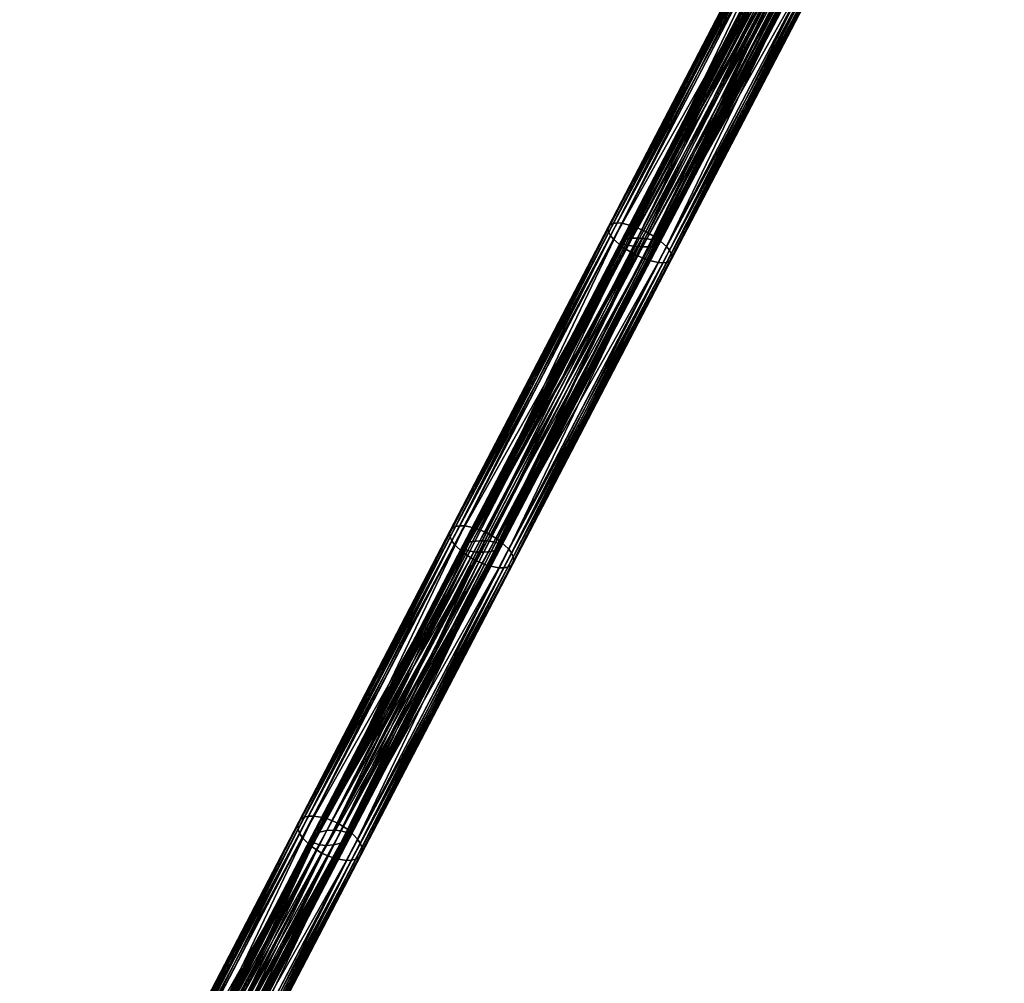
# Model space of a CAD drawing. Header units: centimetres. Extents: x -241 to 151, y -198 to 16.
# Tile 88 of 256: x -218 to -198, y -158 to -138. Entities that reach past the tile are written whole.
import ezdxf

# ---------------------------------------------------------------- set-up
doc = ezdxf.new("R2010")
doc.units = ezdxf.units.CM
doc.layers.add('957', color=7, linetype='Continuous', true_color=0x8d073a)

msp = doc.modelspace()

# ---------------------------------------------------------------- meshes
at = {"layer": '957', "color": 254, "true_color": 0xcad1ee}
mesh = msp.add_polyface(dxfattribs=at)
corners = [(-202.088, -136.376, 199.537), (-198.847, -129.535, 200.95), (-202.35, -136.259, 199.577), (-205.268, -142.479, 196.902), (-202.146, -135.868, 198.546), (-201.9, -136.015, 198.587), (-198.435, -129.367, 199.869), (-201.714, -136.165, 198.697), (-198.244, -129.509, 199.989), (-201.65, -136.236, 198.774), (-198.176, -129.574, 200.073), (-201.607, -136.3, 198.861), (-198.13, -129.632, 200.168), (-201.588, -136.357, 198.958), (-198.107, -129.681, 200.274), (-201.595, -136.403, 199.062), (-205.088, -142.637, 197.002), (-198.11, -129.72, 200.387), (-201.629, -136.436, 199.166), (-198.14, -129.744, 200.5), (-201.686, -136.453, 199.263), (-198.193, -129.754, 200.606), (-201.763, -136.454, 199.35), (-198.267, -129.749, 200.701), (-201.858, -136.442, 199.426), (-198.359, -129.73, 200.785), (-201.847, -136.092, 199.106), (-201.868, -136.077, 199.036), (-205.266, -142.534, 197.307), (-198.358, -129.447, 200.44), (-202.538, -136.067, 199.17), (-202.622, -136.037, 199.036), (-199.123, -129.324, 200.44), (-205.994, -142.578, 197.307), (-198.812, -129.403, 200.71), (-202.106, -136.13, 199.38), (-202.264, -136.116, 199.353), (-199.079, -129.339, 200.51), (-202.413, -136.094, 199.279), (-198.96, -129.37, 200.629), (-198.652, -129.432, 200.739), (-202.033, -136.132, 199.373), (-205.77, -142.633, 197.528), (-205.618, -142.644, 197.595), (-198.576, -129.443, 200.731), (-201.97, -136.132, 199.353), (-198.509, -129.451, 200.71), (-201.919, -136.128, 199.321), (-198.453, -129.457, 200.675), (-201.88, -136.123, 199.279), (-198.408, -129.459, 200.629), (-201.855, -136.114, 199.229), (-198.377, -129.458, 200.574), (-201.843, -136.104, 199.17), (-198.36, -129.454, 200.51), (-205.289, -142.615, 197.566), (-205.255, -142.602, 197.528), (-205.236, -142.586, 197.482), (-205.23, -142.569, 197.429), (-205.24, -142.552, 197.37), (-202.408, -135.751, 198.587), (-202.146, -135.868, 198.546), (-205.774, -142.215, 196.902), (-202.595, -136.111, 199.537), (-202.35, -136.259, 199.577), (-198.847, -129.535, 200.95), (-199.095, -129.39, 200.905), (-202.781, -135.961, 199.426), (-206.18, -142.489, 197.665), (-206.241, -142.413, 197.596), (-202.846, -135.891, 199.35), (-206.281, -142.342, 197.516), (-202.889, -135.826, 199.263), (-206.296, -142.278, 197.428), (-202.908, -135.769, 199.166), (-206.284, -142.224, 197.334), (-202.9, -135.723, 199.062), (-206.246, -142.184, 197.239), (-202.867, -135.691, 198.958), (-206.185, -142.16, 197.151), (-202.809, -135.674, 198.861), (-206.105, -142.151, 197.072), (-202.732, -135.672, 198.774), (-206.007, -142.158, 197.002), (-202.637, -135.685, 198.697), (-202.622, -136.037, 199.036), (-202.642, -136.023, 198.967), (-199.153, -129.311, 200.364), (-206.02, -142.56, 197.244), (-201.951, -136.048, 198.903), (-201.868, -136.077, 199.036), (-198.403, -129.423, 200.289), (-205.36, -142.502, 197.185), (-198.713, -129.345, 200.019), (-202.383, -135.985, 198.693), (-202.226, -135.999, 198.72), (-198.446, -129.409, 200.218), (-202.076, -136.021, 198.793), (-198.565, -129.377, 200.099), (-205.491, -142.479, 197.086), (-205.642, -142.467, 197.019), (-205.796, -142.469, 196.995), (-205.866, -142.475, 197.001), (-202.456, -135.982, 198.7), (-205.925, -142.484, 197.019), (-202.519, -135.983, 198.72), (-205.971, -142.496, 197.048), (-202.57, -135.986, 198.751), (-206.005, -142.51, 197.086), (-202.609, -135.992, 198.793), (-206.025, -142.525, 197.132), (-202.635, -136, 198.844), (-206.03, -142.542, 197.185), (-202.646, -136.01, 198.903)]
mesh.append_faces([[corners[k] for k in face] for face in [(0, 1, 2), (3, 4, 5), (6, 7, 5), (8, 9, 7), (10, 11, 9), (12, 13, 11), (14, 15, 13), (16, 5, 7), (17, 18, 15), (19, 20, 18), (21, 22, 20), (23, 24, 22), (25, 0, 24), (26, 27, 28), (29, 27, 26), (30, 31, 32), (30, 33, 31), (34, 35, 36), (37, 38, 30), (39, 36, 38), (40, 41, 35), (42, 30, 38), (43, 38, 36), (44, 45, 41), (46, 47, 45), (48, 49, 47), (50, 51, 49), (52, 53, 51), (54, 26, 53), (55, 45, 47), (56, 47, 49), (57, 49, 51), (58, 51, 53), (59, 53, 26), (60, 61, 62), (63, 64, 65), (66, 67, 63), (68, 63, 67), (69, 67, 70), (71, 70, 72), (73, 72, 74), (75, 74, 76), (77, 76, 78), (79, 78, 80), (81, 80, 82), (83, 82, 84), (62, 84, 60), (85, 86, 87), (85, 88, 86), (89, 90, 91), (92, 90, 89), (93, 94, 95), (96, 97, 89), (98, 95, 97), (99, 89, 97), (100, 97, 95), (101, 95, 94), (102, 94, 103), (104, 103, 105), (106, 105, 107), (108, 107, 109), (110, 109, 111), (112, 111, 113), (88, 113, 86)]], dxfattribs={"color": 254})
mesh = msp.add_polyface(dxfattribs=at)
corners = [(-205.494, -142.911, 197.766), (-202.35, -136.259, 199.577), (-205.756, -142.798, 197.802), (-202.088, -136.376, 199.537), (-205.268, -142.479, 196.902), (-205.512, -142.329, 196.865), (-202.146, -135.868, 198.546), (-201.9, -136.015, 198.587), (-205.088, -142.637, 197.002), (-201.714, -136.165, 198.697), (-205.027, -142.713, 197.072), (-201.65, -136.236, 198.774), (-204.987, -142.784, 197.151), (-201.607, -136.3, 198.861), (-204.972, -142.848, 197.239), (-201.588, -136.357, 198.958), (-204.984, -142.902, 197.334), (-201.595, -136.403, 199.062), (-205.022, -142.942, 197.428), (-201.629, -136.436, 199.166), (-205.082, -142.966, 197.516), (-201.686, -136.453, 199.263), (-205.163, -142.975, 197.596), (-201.763, -136.454, 199.35), (-205.261, -142.968, 197.665), (-201.858, -136.442, 199.426), (-201.847, -136.092, 199.106), (-205.266, -142.534, 197.307), (-205.24, -142.552, 197.37), (-205.901, -142.61, 197.429), (-205.994, -142.578, 197.307), (-202.538, -136.067, 199.17), (-205.77, -142.633, 197.528), (-202.413, -136.094, 199.279), (-205.618, -142.644, 197.595), (-202.264, -136.116, 199.353), (-205.464, -142.642, 197.62), (-202.106, -136.13, 199.38), (-205.394, -142.636, 197.613), (-202.033, -136.132, 199.373), (-205.335, -142.627, 197.595), (-201.97, -136.132, 199.353), (-205.289, -142.615, 197.566), (-201.919, -136.128, 199.321), (-205.255, -142.602, 197.528), (-201.88, -136.123, 199.279), (-205.236, -142.586, 197.482), (-201.855, -136.114, 199.229), (-205.23, -142.569, 197.429), (-201.843, -136.104, 199.17), (-205.774, -142.215, 196.902), (-202.146, -135.868, 198.546), (-205.512, -142.329, 196.865), (-205.999, -142.647, 197.766), (-202.35, -136.259, 199.577), (-202.595, -136.111, 199.537), (-205.756, -142.798, 197.802), (-206.18, -142.489, 197.665), (-202.781, -135.961, 199.426), (-206.241, -142.413, 197.596), (-202.846, -135.891, 199.35), (-206.281, -142.342, 197.516), (-202.889, -135.826, 199.263), (-206.296, -142.278, 197.428), (-202.908, -135.769, 199.166), (-206.284, -142.224, 197.334), (-202.9, -135.723, 199.062), (-206.246, -142.184, 197.239), (-202.867, -135.691, 198.958), (-206.185, -142.16, 197.151), (-202.809, -135.674, 198.861), (-206.105, -142.151, 197.072), (-202.732, -135.672, 198.774), (-206.007, -142.158, 197.002), (-202.637, -135.685, 198.697), (-209.262, -148.41, 194.952), (-205.994, -142.578, 197.307), (-206.02, -142.56, 197.244), (-202.622, -136.037, 199.036), (-205.36, -142.502, 197.185), (-205.266, -142.534, 197.307), (-201.868, -136.077, 199.036), (-201.951, -136.048, 198.903), (-205.491, -142.479, 197.086), (-202.076, -136.021, 198.793), (-205.642, -142.467, 197.019), (-202.226, -135.999, 198.72), (-205.796, -142.469, 196.995), (-202.383, -135.985, 198.693), (-205.866, -142.475, 197.001), (-202.456, -135.982, 198.7), (-205.925, -142.484, 197.019), (-202.519, -135.983, 198.72), (-205.971, -142.496, 197.048), (-202.57, -135.986, 198.751), (-206.005, -142.51, 197.086), (-202.609, -135.992, 198.793), (-206.025, -142.525, 197.132), (-202.635, -136, 198.844), (-206.03, -142.542, 197.185), (-202.646, -136.01, 198.903)]
mesh.append_faces([[corners[k] for k in face] for face in [(0, 1, 2), (3, 1, 0), (4, 5, 6), (7, 8, 4), (9, 10, 8), (10, 9, 11), (11, 12, 10), (12, 11, 13), (13, 14, 12), (14, 13, 15), (15, 16, 14), (16, 15, 17), (17, 18, 16), (18, 17, 19), (19, 20, 18), (20, 19, 21), (21, 22, 20), (22, 21, 23), (23, 24, 22), (24, 23, 25), (25, 0, 24), (0, 25, 3), (26, 27, 28), (29, 30, 31), (31, 32, 29), (33, 34, 32), (35, 36, 34), (36, 35, 37), (37, 38, 36), (38, 37, 39), (39, 40, 38), (40, 39, 41), (41, 42, 40), (43, 44, 42), (45, 46, 44), (47, 48, 46), (49, 28, 48), (50, 51, 52), (53, 54, 55), (53, 56, 54), (55, 57, 53), (58, 59, 57), (60, 61, 59), (62, 63, 61), (64, 65, 63), (66, 67, 65), (68, 69, 67), (70, 71, 69), (72, 73, 71), (74, 50, 73), (75, 71, 73), (76, 77, 78), (79, 80, 81), (82, 83, 79), (84, 85, 83), (86, 87, 85), (88, 89, 87), (90, 91, 89), (92, 93, 91), (94, 95, 93), (96, 97, 95), (98, 99, 97), (100, 77, 99)]], dxfattribs={"color": 254})
mesh = msp.add_polyface(dxfattribs=at)
corners = [(-205.494, -142.911, 197.766), (-205.756, -142.798, 197.802), (-208.784, -149.225, 195.639), (-208.522, -148.721, 194.861), (-205.512, -142.329, 196.865), (-205.268, -142.479, 196.902), (-208.762, -148.568, 194.828), (-208.346, -148.887, 194.952), (-205.088, -142.637, 197.002), (-208.288, -148.968, 195.014), (-205.027, -142.713, 197.072), (-208.253, -149.046, 195.086), (-204.987, -142.784, 197.151), (-208.242, -149.117, 195.165), (-204.972, -142.848, 197.239), (-208.257, -149.179, 195.25), (-204.984, -142.902, 197.334), (-208.299, -149.227, 195.335), (-205.022, -142.942, 197.428), (-208.364, -149.259, 195.414), (-205.082, -142.966, 197.516), (-208.448, -149.274, 195.486), (-205.163, -142.975, 197.596), (-208.548, -149.273, 195.548), (-205.261, -142.968, 197.665), (-205.24, -142.552, 197.37), (-205.266, -142.534, 197.307), (-208.55, -148.769, 195.223), (-205.901, -142.61, 197.429), (-209.251, -148.897, 195.223), (-205.994, -142.578, 197.307), (-209.011, -148.95, 195.422), (-205.77, -142.633, 197.528), (-208.858, -148.951, 195.482), (-205.618, -142.644, 197.595), (-208.706, -148.934, 195.505), (-205.464, -142.642, 197.62), (-208.64, -148.919, 195.499), (-205.394, -142.636, 197.613), (-208.585, -148.901, 195.482), (-205.335, -142.627, 197.595), (-208.544, -148.881, 195.456), (-205.289, -142.615, 197.566), (-208.515, -148.859, 195.422), (-205.255, -142.602, 197.528), (-208.501, -148.836, 195.38), (-205.236, -142.586, 197.482), (-208.502, -148.813, 195.333), (-205.23, -142.569, 197.429), (-208.518, -148.791, 195.28), (-209.026, -148.458, 194.861), (-205.512, -142.329, 196.865), (-208.762, -148.568, 194.828), (-205.774, -142.215, 196.902), (-209.288, -148.962, 195.639), (-205.756, -142.798, 197.802), (-205.999, -142.647, 197.766), (-209.464, -148.796, 195.548), (-206.18, -142.489, 197.665), (-209.522, -148.715, 195.486), (-206.241, -142.413, 197.596), (-209.557, -148.637, 195.414), (-206.281, -142.342, 197.516), (-209.568, -148.566, 195.335), (-206.296, -142.278, 197.428), (-209.553, -148.504, 195.25), (-206.284, -142.224, 197.334), (-209.511, -148.456, 195.165), (-206.246, -142.184, 197.239), (-209.446, -148.424, 195.086), (-206.185, -142.16, 197.151), (-209.362, -148.409, 195.014), (-206.105, -142.151, 197.072), (-209.262, -148.41, 194.952), (-206.007, -142.158, 197.002), (-205.994, -142.578, 197.307), (-209.283, -148.875, 195.167), (-206.02, -142.56, 197.244), (-208.653, -148.735, 195.114), (-205.266, -142.534, 197.307), (-205.36, -142.502, 197.185), (-208.79, -148.716, 195.024), (-205.491, -142.479, 197.086), (-208.943, -148.715, 194.964), (-205.642, -142.467, 197.019), (-209.094, -148.732, 194.942), (-205.796, -142.469, 196.995), (-209.161, -148.747, 194.948), (-205.866, -142.475, 197.001), (-209.216, -148.765, 194.964), (-205.925, -142.484, 197.019), (-209.257, -148.785, 194.99), (-205.971, -142.496, 197.048), (-209.285, -148.807, 195.024), (-206.005, -142.51, 197.086), (-209.299, -148.83, 195.066), (-206.025, -142.525, 197.132), (-209.299, -148.853, 195.114), (-206.03, -142.542, 197.185)]
mesh.append_faces([[corners[k] for k in face] for face in [(0, 1, 2), (3, 4, 5), (3, 6, 4), (7, 5, 8), (9, 8, 10), (11, 10, 12), (13, 12, 14), (15, 14, 16), (17, 16, 18), (19, 18, 20), (21, 20, 22), (23, 22, 24), (2, 24, 0), (25, 26, 27), (28, 29, 30), (31, 28, 32), (33, 32, 34), (35, 34, 36), (37, 36, 38), (39, 38, 40), (41, 40, 42), (43, 42, 44), (45, 44, 46), (47, 46, 48), (49, 48, 25), (50, 51, 52), (53, 51, 50), (54, 55, 56), (57, 56, 58), (58, 59, 57), (59, 58, 60), (60, 61, 59), (61, 60, 62), (62, 63, 61), (63, 62, 64), (64, 65, 63), (65, 64, 66), (66, 67, 65), (67, 66, 68), (68, 69, 67), (69, 68, 70), (70, 71, 69), (71, 70, 72), (72, 73, 71), (74, 50, 73), (50, 74, 53), (75, 76, 77), (78, 79, 80), (80, 81, 78), (81, 80, 82), (82, 83, 81), (83, 82, 84), (84, 85, 83), (85, 84, 86), (86, 87, 85), (87, 86, 88), (88, 89, 87), (89, 88, 90), (90, 91, 89), (91, 90, 92), (93, 92, 94), (95, 94, 96), (97, 96, 98), (76, 98, 77)]], dxfattribs={"color": 254})
mesh = msp.add_polyface(dxfattribs=at)
corners = [(-208.784, -149.225, 195.639), (-205.756, -142.798, 197.802), (-209.047, -149.115, 195.672), (-211.638, -154.701, 192.515), (-208.762, -148.568, 194.828), (-208.522, -148.721, 194.861), (-205.268, -142.479, 196.902), (-208.346, -148.887, 194.952), (-205.088, -142.637, 197.002), (-208.288, -148.968, 195.014), (-205.027, -142.713, 197.072), (-208.253, -149.046, 195.086), (-204.987, -142.784, 197.151), (-208.242, -149.117, 195.165), (-204.972, -142.848, 197.239), (-208.257, -149.179, 195.25), (-211.468, -154.875, 192.595), (-204.984, -142.902, 197.334), (-208.299, -149.227, 195.335), (-205.022, -142.942, 197.428), (-208.364, -149.259, 195.414), (-205.082, -142.966, 197.516), (-208.448, -149.274, 195.486), (-205.163, -142.975, 197.596), (-208.548, -149.273, 195.548), (-205.261, -142.968, 197.665), (-208.518, -148.791, 195.28), (-208.55, -148.769, 195.223), (-211.697, -154.743, 192.835), (-205.24, -142.552, 197.37), (-209.148, -148.931, 195.333), (-209.251, -148.897, 195.223), (-205.901, -142.61, 197.429), (-209.011, -148.95, 195.422), (-205.77, -142.633, 197.528), (-208.858, -148.951, 195.482), (-205.618, -142.644, 197.595), (-208.706, -148.934, 195.505), (-205.464, -142.642, 197.62), (-208.64, -148.919, 195.499), (-205.394, -142.636, 197.613), (-208.585, -148.901, 195.482), (-205.335, -142.627, 197.595), (-208.544, -148.881, 195.456), (-205.289, -142.615, 197.566), (-208.515, -148.859, 195.422), (-205.255, -142.602, 197.528), (-208.501, -148.836, 195.38), (-205.236, -142.586, 197.482), (-208.502, -148.813, 195.333), (-205.23, -142.569, 197.429), (-211.699, -154.914, 193.065), (-211.662, -154.885, 193.042), (-211.639, -154.855, 193.012), (-211.631, -154.825, 192.975), (-211.637, -154.796, 192.932), (-211.659, -154.768, 192.885), (-209.026, -148.458, 194.861), (-208.762, -148.568, 194.828), (-211.877, -154.546, 192.486), (-209.288, -148.962, 195.639), (-209.047, -149.115, 195.672), (-205.756, -142.798, 197.802), (-205.999, -142.647, 197.766), (-209.464, -148.796, 195.548), (-212.611, -154.842, 193.126), (-212.666, -154.755, 193.07), (-209.522, -148.715, 195.486), (-212.697, -154.67, 193.007), (-209.557, -148.637, 195.414), (-212.704, -154.592, 192.936), (-209.568, -148.566, 195.335), (-212.685, -154.522, 192.861), (-209.553, -148.504, 195.25), (-212.639, -154.466, 192.785), (-209.511, -148.456, 195.165), (-212.571, -154.427, 192.715), (-209.446, -148.424, 195.086), (-212.483, -154.405, 192.651), (-209.362, -148.409, 195.014), (-212.381, -154.4, 192.595), (-209.262, -148.41, 194.952), (-212.141, -154.44, 192.515), (-209.251, -148.897, 195.223), (-209.283, -148.875, 195.167), (-205.994, -142.578, 197.307), (-212.409, -154.93, 192.784), (-208.653, -148.735, 195.114), (-208.55, -148.769, 195.223), (-205.266, -142.534, 197.307), (-211.81, -154.706, 192.738), (-211.953, -154.692, 192.658), (-208.79, -148.716, 195.024), (-212.107, -154.701, 192.604), (-208.943, -148.715, 194.964), (-212.256, -154.733, 192.585), (-209.094, -148.732, 194.942), (-205.971, -142.496, 197.048), (-209.285, -148.807, 195.024), (-209.257, -148.785, 194.99), (-206.005, -142.51, 197.086), (-209.299, -148.83, 195.066), (-206.025, -142.525, 197.132), (-209.299, -148.853, 195.114), (-206.03, -142.542, 197.185), (-212.32, -154.757, 192.59), (-209.161, -148.747, 194.948), (-212.37, -154.784, 192.604), (-209.216, -148.765, 194.964), (-212.407, -154.812, 192.628), (-212.43, -154.842, 192.658), (-212.438, -154.872, 192.695), (-212.431, -154.902, 192.738)]
mesh.append_faces([[corners[k] for k in face] for face in [(0, 1, 2), (3, 4, 5), (6, 7, 5), (8, 9, 7), (10, 11, 9), (12, 13, 11), (14, 15, 13), (16, 5, 7), (17, 18, 15), (19, 20, 18), (21, 22, 20), (23, 24, 22), (25, 0, 24), (26, 27, 28), (29, 27, 26), (30, 31, 32), (32, 33, 30), (34, 35, 33), (36, 37, 35), (38, 39, 37), (40, 41, 39), (42, 43, 41), (44, 45, 43), (46, 47, 45), (48, 49, 47), (50, 26, 49), (51, 39, 41), (52, 41, 43), (53, 43, 45), (54, 45, 47), (55, 47, 49), (56, 49, 26), (57, 58, 59), (60, 61, 62), (63, 64, 60), (65, 60, 64), (66, 64, 67), (68, 67, 69), (70, 69, 71), (72, 71, 73), (74, 73, 75), (76, 75, 77), (78, 77, 79), (80, 79, 81), (82, 81, 57), (83, 84, 85), (83, 86, 84), (87, 88, 89), (90, 88, 87), (91, 87, 92), (93, 92, 94), (95, 94, 96), (97, 98, 99), (100, 101, 98), (102, 103, 101), (104, 84, 103), (105, 96, 106), (107, 106, 108), (109, 108, 99), (110, 99, 98), (111, 98, 101), (112, 101, 103), (86, 103, 84)]], dxfattribs={"color": 254})
mesh = msp.add_polyface(dxfattribs=at)
corners = [(-208.784, -149.225, 195.639), (-212.202, -155.171, 193.236), (-211.939, -155.277, 193.206), (-209.047, -149.115, 195.672), (-211.638, -154.701, 192.515), (-211.877, -154.546, 192.486), (-208.762, -148.568, 194.828), (-208.522, -148.721, 194.861), (-211.468, -154.875, 192.595), (-208.346, -148.887, 194.952), (-211.414, -154.962, 192.651), (-208.288, -148.968, 195.014), (-211.382, -155.047, 192.715), (-208.253, -149.046, 195.086), (-211.375, -155.125, 192.785), (-208.242, -149.117, 195.165), (-211.394, -155.195, 192.861), (-208.257, -149.179, 195.25), (-211.44, -155.251, 192.936), (-208.299, -149.227, 195.335), (-211.508, -155.29, 193.007), (-208.364, -149.259, 195.414), (-211.596, -155.312, 193.07), (-208.448, -149.274, 195.486), (-211.699, -155.317, 193.126), (-208.548, -149.273, 195.548), (-208.518, -148.791, 195.28), (-211.697, -154.743, 192.835), (-211.659, -154.768, 192.885), (-209.148, -148.931, 195.333), (-212.372, -154.955, 192.835), (-209.251, -148.897, 195.223), (-212.259, -154.992, 192.932), (-212.116, -155.006, 193.012), (-209.011, -148.95, 195.422), (-211.961, -154.997, 193.065), (-208.858, -148.951, 195.482), (-211.813, -154.964, 193.085), (-208.706, -148.934, 195.505), (-211.749, -154.941, 193.08), (-208.64, -148.919, 195.499), (-211.699, -154.914, 193.065), (-208.585, -148.901, 195.482), (-211.662, -154.885, 193.042), (-208.544, -148.881, 195.456), (-211.639, -154.855, 193.012), (-208.515, -148.859, 195.422), (-211.631, -154.825, 192.975), (-208.501, -148.836, 195.38), (-211.637, -154.796, 192.932), (-208.502, -148.813, 195.333), (-209.026, -148.458, 194.861), (-211.877, -154.546, 192.486), (-212.141, -154.44, 192.515), (-212.441, -155.016, 193.206), (-209.047, -149.115, 195.672), (-209.288, -148.962, 195.639), (-212.202, -155.171, 193.236), (-212.611, -154.842, 193.126), (-209.464, -148.796, 195.548), (-212.666, -154.755, 193.07), (-209.522, -148.715, 195.486), (-212.697, -154.67, 193.007), (-209.557, -148.637, 195.414), (-212.704, -154.592, 192.936), (-209.568, -148.566, 195.335), (-212.685, -154.522, 192.861), (-209.553, -148.504, 195.25), (-212.639, -154.466, 192.785), (-209.511, -148.456, 195.165), (-212.571, -154.427, 192.715), (-209.446, -148.424, 195.086), (-212.483, -154.405, 192.651), (-209.362, -148.409, 195.014), (-212.381, -154.4, 192.595), (-209.262, -148.41, 194.952), (-212.372, -154.955, 192.835), (-212.409, -154.93, 192.784), (-209.251, -148.897, 195.223), (-211.81, -154.706, 192.738), (-211.697, -154.743, 192.835), (-208.55, -148.769, 195.223), (-208.653, -148.735, 195.114), (-211.953, -154.692, 192.658), (-208.79, -148.716, 195.024), (-212.107, -154.701, 192.604), (-208.943, -148.715, 194.964), (-212.256, -154.733, 192.585), (-209.094, -148.732, 194.942), (-212.32, -154.757, 192.59), (-209.161, -148.747, 194.948), (-212.37, -154.784, 192.604), (-209.216, -148.765, 194.964), (-212.407, -154.812, 192.628), (-209.257, -148.785, 194.99), (-212.43, -154.842, 192.658), (-209.285, -148.807, 195.024), (-212.438, -154.872, 192.695), (-209.299, -148.83, 195.066), (-212.431, -154.902, 192.738), (-209.299, -148.853, 195.114)]
mesh.append_faces([[corners[k] for k in face] for face in [(0, 1, 2), (0, 3, 1), (4, 5, 6), (7, 8, 4), (9, 10, 8), (10, 9, 11), (11, 12, 10), (12, 11, 13), (13, 14, 12), (14, 13, 15), (15, 16, 14), (16, 15, 17), (17, 18, 16), (18, 17, 19), (19, 20, 18), (20, 19, 21), (21, 22, 20), (22, 21, 23), (24, 23, 25), (25, 2, 24), (2, 25, 0), (26, 27, 28), (29, 30, 31), (32, 30, 29), (29, 33, 32), (33, 29, 34), (34, 35, 33), (35, 34, 36), (36, 37, 35), (37, 36, 38), (38, 39, 37), (39, 38, 40), (40, 41, 39), (42, 43, 41), (44, 45, 43), (46, 47, 45), (48, 49, 47), (50, 28, 49), (51, 52, 53), (54, 55, 56), (54, 57, 55), (56, 58, 54), (59, 60, 58), (61, 62, 60), (63, 64, 62), (65, 66, 64), (67, 68, 66), (69, 70, 68), (71, 72, 70), (73, 74, 72), (75, 53, 74), (76, 77, 78), (79, 80, 81), (82, 83, 79), (84, 85, 83), (86, 87, 85), (88, 89, 87), (90, 91, 89), (92, 93, 91), (94, 95, 93), (96, 97, 95), (98, 99, 97), (100, 77, 99)]], dxfattribs={"color": 254})
mesh = msp.add_polyface(dxfattribs=at)
corners = [(-211.939, -155.277, 193.206), (-212.202, -155.171, 193.236), (-215.192, -160.91, 190.549), (-211.638, -154.701, 192.515), (-214.826, -160.207, 189.893), (-211.877, -154.546, 192.486), (-214.59, -160.365, 189.918), (-208.448, -149.274, 195.486), (-211.699, -155.317, 193.126), (-211.596, -155.312, 193.07), (-214.425, -160.547, 189.989), (-211.468, -154.875, 192.595), (-214.374, -160.64, 190.037), (-211.414, -154.962, 192.651), (-214.346, -160.73, 190.093), (-211.382, -155.047, 192.715), (-214.342, -160.816, 190.155), (-211.375, -155.125, 192.785), (-214.366, -160.893, 190.221), (-211.394, -155.195, 192.861), (-214.416, -160.957, 190.287), (-211.44, -155.251, 192.936), (-214.488, -161.004, 190.348), (-211.508, -155.29, 193.007), (-214.579, -161.033, 190.404), (-214.684, -161.044, 190.453), (-214.928, -161.013, 190.523), (-211.659, -154.768, 192.885), (-214.679, -160.399, 190.197), (-214.636, -160.429, 190.241), (-211.697, -154.743, 192.835), (-212.259, -154.992, 192.932), (-215.327, -160.696, 190.197), (-212.372, -154.955, 192.835), (-215.056, -160.745, 190.351), (-212.116, -155.006, 193.012), (-214.9, -160.725, 190.398), (-211.961, -154.997, 193.065), (-214.754, -160.678, 190.415), (-211.813, -154.964, 193.085), (-214.694, -160.645, 190.411), (-211.749, -154.941, 193.08), (-214.648, -160.61, 190.398), (-211.699, -154.914, 193.065), (-214.616, -160.573, 190.378), (-211.662, -154.885, 193.042), (-214.598, -160.535, 190.351), (-211.639, -154.855, 193.012), (-214.595, -160.497, 190.319), (-211.631, -154.825, 192.975), (-214.608, -160.462, 190.282), (-211.637, -154.796, 192.932), (-212.141, -154.44, 192.515), (-214.826, -160.207, 189.893), (-215.09, -160.104, 189.918), (-211.877, -154.546, 192.486), (-212.441, -155.016, 193.206), (-215.192, -160.91, 190.549), (-212.202, -155.171, 193.236), (-215.593, -160.57, 190.453), (-212.611, -154.842, 193.126), (-215.644, -160.478, 190.404), (-212.666, -154.755, 193.07), (-215.673, -160.387, 190.348), (-212.697, -154.67, 193.007), (-215.676, -160.301, 190.287), (-212.704, -154.592, 192.936), (-215.652, -160.224, 190.221), (-212.685, -154.522, 192.861), (-215.602, -160.16, 190.155), (-212.639, -154.466, 192.785), (-215.53, -160.113, 190.093), (-212.571, -154.427, 192.715), (-215.44, -160.084, 190.037), (-212.483, -154.405, 192.651), (-215.334, -160.073, 189.989), (-212.381, -154.4, 192.595), (-212.372, -154.955, 192.835), (-215.371, -160.667, 190.153), (-212.409, -154.93, 192.784), (-214.802, -160.36, 190.112), (-211.697, -154.743, 192.835), (-211.81, -154.706, 192.738), (-214.679, -160.399, 190.197), (-214.951, -160.351, 190.042), (-211.953, -154.692, 192.658), (-215.107, -160.37, 189.995), (-212.107, -154.701, 192.604), (-215.253, -160.418, 189.978), (-212.256, -154.733, 192.585), (-215.313, -160.45, 189.982), (-212.32, -154.757, 192.59), (-215.359, -160.486, 189.995), (-212.37, -154.784, 192.604), (-215.391, -160.523, 190.015), (-212.407, -154.812, 192.628), (-215.409, -160.561, 190.042), (-212.43, -154.842, 192.658), (-215.411, -160.598, 190.074), (-212.438, -154.872, 192.695), (-215.399, -160.634, 190.112), (-212.431, -154.902, 192.738)]
mesh.append_faces([[corners[k] for k in face] for face in [(0, 1, 2), (3, 4, 5), (6, 4, 3), (7, 8, 9), (10, 3, 11), (12, 11, 13), (14, 13, 15), (16, 15, 17), (18, 17, 19), (20, 19, 21), (22, 21, 23), (24, 23, 9), (25, 9, 8), (26, 8, 0), (27, 28, 29), (27, 30, 28), (31, 32, 33), (34, 31, 35), (36, 35, 37), (38, 37, 39), (40, 39, 41), (42, 41, 43), (44, 43, 45), (46, 45, 47), (48, 47, 49), (50, 49, 51), (29, 51, 27), (52, 53, 54), (52, 55, 53), (56, 57, 58), (59, 56, 60), (61, 60, 62), (63, 62, 64), (64, 65, 63), (65, 64, 66), (66, 67, 65), (67, 66, 68), (68, 69, 67), (69, 68, 70), (70, 71, 69), (71, 70, 72), (72, 73, 71), (73, 72, 74), (74, 75, 73), (75, 74, 76), (76, 54, 75), (54, 76, 52), (77, 78, 79), (80, 81, 82), (80, 83, 81), (82, 84, 80), (84, 82, 85), (85, 86, 84), (86, 85, 87), (87, 88, 86), (88, 87, 89), (90, 89, 91), (92, 91, 93), (94, 93, 95), (96, 95, 97), (98, 97, 99), (100, 99, 101), (78, 101, 79)]], dxfattribs={"color": 254})
mesh = msp.add_polyface(dxfattribs=at)
corners = [(-211.939, -155.277, 193.206), (-215.192, -160.91, 190.549), (-214.928, -161.013, 190.523), (-214.59, -160.365, 189.918), (-217.578, -165.489, 187.107), (-214.826, -160.207, 189.893), (-211.638, -154.701, 192.515), (-214.425, -160.547, 189.989), (-211.468, -154.875, 192.595), (-214.374, -160.64, 190.037), (-217.185, -165.839, 187.189), (-211.414, -154.962, 192.651), (-214.346, -160.73, 190.093), (-211.382, -155.047, 192.715), (-214.342, -160.816, 190.155), (-211.375, -155.125, 192.785), (-214.366, -160.893, 190.221), (-217.136, -165.938, 187.231), (-211.394, -155.195, 192.861), (-214.416, -160.957, 190.287), (-211.44, -155.251, 192.936), (-214.488, -161.004, 190.348), (-211.508, -155.29, 193.007), (-214.579, -161.033, 190.404), (-211.596, -155.312, 193.07), (-214.684, -161.044, 190.453), (-211.699, -155.317, 193.126), (-214.636, -160.429, 190.241), (-214.679, -160.399, 190.197), (-217.464, -165.677, 187.367), (-215.205, -160.735, 190.282), (-215.327, -160.696, 190.197), (-212.259, -154.992, 192.932), (-215.056, -160.745, 190.351), (-212.116, -155.006, 193.012), (-214.9, -160.725, 190.398), (-211.961, -154.997, 193.065), (-214.754, -160.678, 190.415), (-211.813, -154.964, 193.085), (-214.694, -160.645, 190.411), (-211.749, -154.941, 193.08), (-214.648, -160.61, 190.398), (-211.699, -154.914, 193.065), (-214.616, -160.573, 190.378), (-211.662, -154.885, 193.042), (-214.598, -160.535, 190.351), (-211.639, -154.855, 193.012), (-214.595, -160.497, 190.319), (-211.631, -154.825, 192.975), (-214.608, -160.462, 190.282), (-211.637, -154.796, 192.932), (-217.399, -165.927, 187.539), (-217.372, -165.881, 187.522), (-217.36, -165.835, 187.499), (-217.363, -165.791, 187.471), (-217.381, -165.749, 187.44), (-217.415, -165.71, 187.404), (-215.09, -160.104, 189.918), (-214.826, -160.207, 189.893), (-217.578, -165.489, 187.107), (-215.428, -160.752, 190.523), (-215.192, -160.91, 190.549), (-212.441, -155.016, 193.206), (-215.593, -160.57, 190.453), (-212.611, -154.842, 193.126), (-215.644, -160.478, 190.404), (-212.666, -154.755, 193.07), (-215.673, -160.387, 190.348), (-218.426, -165.821, 187.545), (-218.45, -165.724, 187.498), (-218.449, -165.631, 187.445), (-215.676, -160.301, 190.287), (-218.421, -165.546, 187.388), (-215.652, -160.224, 190.221), (-218.367, -165.474, 187.332), (-215.602, -160.16, 190.155), (-218.292, -165.42, 187.279), (-215.53, -160.113, 190.093), (-218.198, -165.384, 187.231), (-215.44, -160.084, 190.037), (-218.09, -165.367, 187.189), (-215.334, -160.073, 189.989), (-217.843, -165.39, 187.129), (-215.327, -160.696, 190.197), (-215.371, -160.667, 190.153), (-212.372, -154.955, 192.835), (-217.597, -165.636, 187.294), (-214.679, -160.399, 190.197), (-214.802, -160.36, 190.112), (-217.751, -165.631, 187.234), (-214.951, -160.351, 190.042), (-217.91, -165.661, 187.194), (-215.107, -160.37, 189.995), (-218.052, -165.723, 187.179), (-215.253, -160.418, 189.978), (-212.256, -154.733, 192.585), (-215.313, -160.45, 189.982), (-212.32, -154.757, 192.59), (-215.359, -160.486, 189.995), (-212.37, -154.784, 192.604), (-215.391, -160.523, 190.015), (-212.407, -154.812, 192.628), (-215.409, -160.561, 190.042), (-212.43, -154.842, 192.658), (-215.411, -160.598, 190.074), (-212.438, -154.872, 192.695), (-215.399, -160.634, 190.112), (-212.431, -154.902, 192.738), (-218.109, -165.765, 187.183), (-218.151, -165.809, 187.194), (-218.179, -165.855, 187.211), (-218.191, -165.9, 187.234), (-218.188, -165.945, 187.262), (-218.169, -165.987, 187.294)]
mesh.append_faces([[corners[k] for k in face] for face in [(0, 1, 2), (3, 4, 5), (6, 7, 3), (8, 9, 7), (10, 3, 7), (11, 12, 9), (13, 14, 12), (15, 16, 14), (17, 7, 9), (18, 19, 16), (20, 21, 19), (22, 23, 21), (24, 25, 23), (26, 2, 25), (27, 28, 29), (30, 31, 32), (32, 33, 30), (34, 35, 33), (36, 37, 35), (38, 39, 37), (40, 41, 39), (42, 43, 41), (44, 45, 43), (46, 47, 45), (48, 49, 47), (50, 27, 49), (51, 39, 41), (52, 41, 43), (53, 43, 45), (54, 45, 47), (55, 47, 49), (56, 49, 27), (57, 58, 59), (60, 61, 62), (62, 63, 60), (64, 65, 63), (66, 67, 65), (68, 63, 65), (69, 65, 67), (70, 67, 71), (72, 71, 73), (74, 73, 75), (76, 75, 77), (78, 77, 79), (80, 79, 81), (82, 81, 57), (83, 84, 85), (86, 87, 88), (89, 88, 90), (91, 90, 92), (93, 92, 94), (95, 96, 94), (97, 98, 96), (99, 100, 98), (101, 102, 100), (103, 104, 102), (105, 106, 104), (107, 84, 106), (108, 94, 96), (109, 96, 98), (110, 98, 100), (111, 100, 102), (112, 102, 104), (113, 104, 106)]], dxfattribs={"color": 254})

doc.saveas('drawing.dxf')
